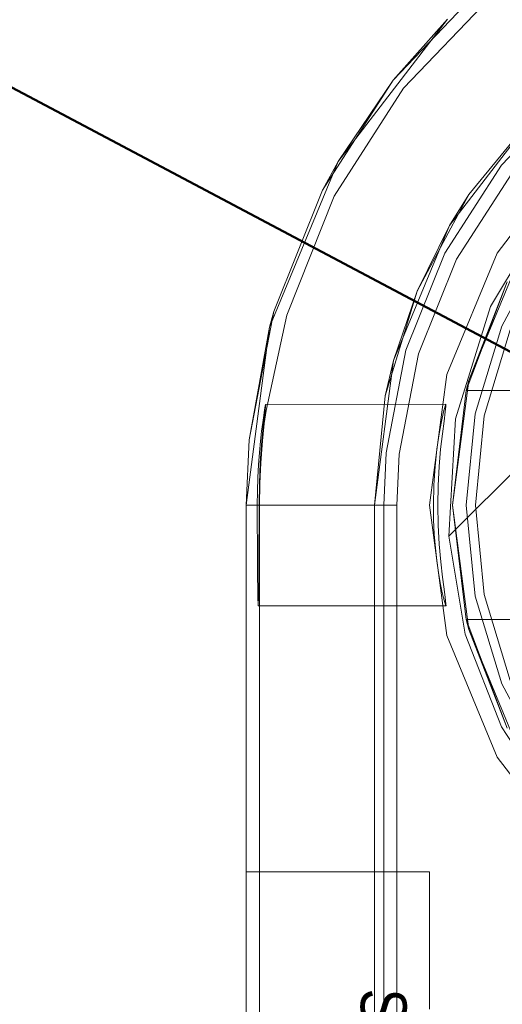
# Model space of a CAD drawing. Extents: x -620 to 300, y 62 to 1112.
# Tile 80 of 226: x -158.104 to -157.999, y 270.553 to 270.768. Entities that reach past the tile are written whole.
import ezdxf

# ---------------------------------------------------------------- set-up
doc = ezdxf.new("R2010")
doc.units = 0
doc.layers.get('0').update_dxf_attribs({"lineweight": 13})
doc.layers.add('AM_6', color=2, linetype='Continuous', lineweight=35, true_color=0xffff00)
doc.layers.add('ConnectionPoints', color=7, linetype='Continuous', lineweight=50)
doc.styles.get("Standard").update_dxf_attribs({"font": 'ARIALN.TTF'})

# ---------------------------------------------------------------- blocks, each defined once
blk = doc.blocks.new('Blockreferenz-A06CPVWWL0')
at = {"color": 251, "linetype": 'ByBlock', "lineweight": -2, "ltscale": 0.13, "true_color": 0x636363}
for p, q in [((-158.02039, 270.75305), (-158.00108, 270.77329)), ((-158.01081, 270.76817), (-158.03465, 270.7371)), ((-158.01053, 270.65532), (-157.89796, 270.76789)), ((-158.01053, 270.65532), (-157.89796, 270.76789)), ((-158.03551, 270.72952), (-158.02039, 270.75305)), ((-157.98252, 270.73989), (-158.00001, 270.7171)), ((-158.03465, 270.7371), (-158.04963, 270.70093)), ((-158.00884, 270.71577), (-157.9968, 270.7345)), ((-158.0459, 270.70355), (-158.03551, 270.72952)), ((-158.00147, 270.70546), (-157.98822, 270.72743)), ((-158.00001, 270.7171), (-158.01099, 270.69057)), ((-158.01712, 270.6951), (-158.00884, 270.71577)), ((-158.00906, 270.68094), (-158.00147, 270.70546)), ((-158.05041, 270.68274), (-158.0459, 270.70355)), ((-158.04963, 270.70093), (-158.05474, 270.6621)), ((-158.02133, 270.67324), (-158.01712, 270.6951)), ((-158.01099, 270.69057), (-158.01474, 270.6621)), ((-158.05072, 270.68288), (-158.05058, 270.68367)), ((-158.05051, 270.6836), (-158.0506, 270.68277)), ((-158.05058, 270.68367), (-158.05049, 270.68406)), ((-158.05047, 270.68404), (-158.05051, 270.6836)), ((-158.01116, 270.6841), (-158.05049, 270.68406)), ((-158.05049, 270.68406), (-158.05047, 270.68404)), ((-158.01169, 270.68242), (-158.01135, 270.68367)), ((-158.01135, 270.68367), (-158.01116, 270.6841)), ((-158.0113, 270.68244), (-158.01115, 270.68369)), ((-158.01115, 270.68369), (-158.01116, 270.6841)), ((-158.05113, 270.68014), (-158.05091, 270.68169)), ((-158.05075, 270.68154), (-158.05093, 270.67995)), ((-158.05091, 270.68169), (-158.05072, 270.68288)), ((-158.05078, 270.67993), (-158.05041, 270.68274)), ((-158.0506, 270.68277), (-158.05075, 270.68154)), ((-158.01214, 270.68038), (-158.01169, 270.68242)), ((-158.01158, 270.6804), (-158.0113, 270.68244)), ((-158.05137, 270.67825), (-158.05113, 270.68014)), ((-158.05093, 270.67995), (-158.05131, 270.67611)), ((-158.05119, 270.67609), (-158.05078, 270.67993)), ((-158.01264, 270.67766), (-158.01214, 270.68038)), ((-158.01194, 270.67767), (-158.01158, 270.6804)), ((-158.01053, 270.65532), (-158.00906, 270.68094)), ((-158.05161, 270.67604), (-158.05137, 270.67825)), ((-158.01313, 270.67434), (-158.01264, 270.67766)), ((-158.01231, 270.67433), (-158.01194, 270.67767)), ((-158.05184, 270.67359), (-158.05161, 270.67604)), ((-158.05157, 270.67134), (-158.05119, 270.67609)), ((-158.05131, 270.67611), (-158.05153, 270.67329)), ((-158.05204, 270.67092), (-158.05184, 270.67359)), ((-158.05153, 270.67329), (-158.05166, 270.67135)), ((-158.02186, 270.6621), (-158.02133, 270.67324)), ((-158.01353, 270.67054), (-158.01313, 270.67434)), ((-158.01263, 270.67053), (-158.01231, 270.67433)), ((-158.05219, 270.66809), (-158.05204, 270.67092)), ((-158.05166, 270.67135), (-158.05186, 270.66684)), ((-158.05178, 270.66684), (-158.05157, 270.67134)), ((-158.0138, 270.66642), (-158.01353, 270.67054)), ((-158.01284, 270.6664), (-158.01263, 270.67053)), ((-158.05228, 270.66513), (-158.05219, 270.66809)), ((-158.05186, 270.66684), (-158.05193, 270.6621)), ((-158.05186, 270.6621), (-158.05178, 270.66684)), ((-158.0139, 270.66211), (-158.0138, 270.66642)), ((-158.01292, 270.6621), (-158.01284, 270.6664)), ((-158.05232, 270.6621), (-158.05228, 270.66513)), ((-158.05474, 270.6621), (-158.05232, 270.6621)), ((-158.05474, 270.6621), (-158.05474, 267.3621)), ((-158.05232, 270.6621), (-158.05231, 270.65781)), ((-158.05193, 270.6621), (-158.05194, 270.65781)), ((-158.05193, 270.6621), (-158.05186, 270.6621)), ((-158.05186, 270.6621), (-158.05135, 270.6621)), ((-158.05186, 270.6621), (-158.05186, 270.65781)), ((-158.05135, 270.6621), (-158.04984, 270.6621)), ((-158.04984, 270.6621), (-158.04737, 270.6621)), ((-158.04737, 270.6621), (-158.04403, 270.6621)), ((-158.04403, 270.6621), (-158.03994, 270.6621)), ((-158.03994, 270.6621), (-158.03523, 270.6621)), ((-158.03523, 270.6621), (-158.03007, 270.6621)), ((-158.03007, 270.6621), (-158.02463, 270.6621)), ((-158.02463, 270.6621), (-158.02186, 270.6621)), ((-158.02186, 270.6621), (-158.02186, 267.3621)), ((-158.01474, 270.6621), (-158.01099, 270.63363)), ((-158.01384, 270.65888), (-158.0139, 270.66211)), ((-158.01284, 270.65775), (-158.01292, 270.6621)), ((-158.05231, 270.65781), (-158.0523, 270.65369)), ((-158.05194, 270.65781), (-158.05195, 270.65369)), ((-158.05186, 270.65781), (-158.05186, 270.65369)), ((-158.01369, 270.65573), (-158.01384, 270.65888)), ((-158.01345, 270.65272), (-158.01369, 270.65573)), ((-158.01262, 270.65357), (-158.01284, 270.65775)), ((-158.0523, 270.65369), (-158.05228, 270.64988)), ((-158.05195, 270.65369), (-158.05195, 270.65205)), ((-158.05186, 270.65369), (-158.05186, 270.64988)), ((-158.0123, 270.64973), (-158.01262, 270.65357)), ((-158.00693, 270.63392), (-158.01053, 270.65532)), ((-158.01053, 270.65532), (-158.01053, 270.65532)), ((-158.00693, 270.63392), (-158.01053, 270.65532)), ((-158.05195, 270.65205), (-158.05197, 270.64988)), ((-158.01313, 270.64992), (-158.01345, 270.65272)), ((-158.05228, 270.64988), (-158.05226, 270.64655)), ((-158.05197, 270.64988), (-158.05199, 270.64655)), ((-158.05186, 270.64988), (-158.05186, 270.64655)), ((-158.01278, 270.64739), (-158.01313, 270.64992)), ((-158.01192, 270.64636), (-158.0123, 270.64973)), ((-158.0124, 270.64517), (-158.01278, 270.64739)), ((-158.05226, 270.64655), (-158.05223, 270.64381)), ((-158.05199, 270.64655), (-158.05202, 270.64381)), ((-158.05186, 270.64655), (-158.05186, 270.64381)), ((-158.01203, 270.64331), (-158.0124, 270.64517)), ((-158.01165, 270.64428), (-158.01192, 270.64636)), ((-158.05223, 270.64381), (-158.0522, 270.64178)), ((-158.05202, 270.64381), (-158.05205, 270.64178)), ((-158.05186, 270.64381), (-158.05186, 270.64178)), ((-158.0117, 270.64184), (-158.01203, 270.64331)), ((-158.01141, 270.64259), (-158.01165, 270.64428)), ((-158.0522, 270.64178), (-158.05216, 270.64053)), ((-158.05205, 270.64178), (-158.05209, 270.64053)), ((-158.05186, 270.64178), (-158.05186, 267.3841)), ((-158.01143, 270.64081), (-158.0117, 270.64184)), ((-158.01124, 270.64023), (-158.01143, 270.64081)), ((-158.01124, 270.64131), (-158.01141, 270.64259)), ((-158.01115, 270.64049), (-158.01124, 270.64131)), ((-158.05216, 270.64053), (-158.05212, 270.6401)), ((-158.05209, 270.64053), (-158.05212, 270.6401)), ((-158.05212, 270.6401), (-158.01114, 270.64012)), ((-158.01114, 270.64012), (-158.01124, 270.64023)), ((-158.01114, 270.64012), (-158.01115, 270.64049)), ((-158.01099, 270.63363), (-158.00001, 270.6071)), ((-157.99904, 270.6137), (-158.00693, 270.63392)), ((-157.99904, 270.6137), (-158.00693, 270.63392)), ((-157.98721, 270.59551), (-157.99904, 270.6137)), ((-157.98721, 270.59551), (-157.99904, 270.6137)), ((-158.00001, 270.6071), (-157.98252, 270.58432))]:
    blk.add_line(p, q, dxfattribs=at)
blk = doc.blocks.new('Blockreferenz-A06CPVX4L0')
at = {"color": 9, "linetype": 'ByBlock', "lineweight": -2, "ltscale": 0.13, "true_color": 0xc1c9c4}
for p, q in [((-158.02265, 270.75483), (-158.00297, 270.77547)), ((-158.01081, 270.76817), (-158.03465, 270.7371)), ((-158.01081, 270.76817), (-158.02265, 270.75483)), ((-158.03807, 270.73084), (-158.02265, 270.75483)), ((-158.02265, 270.75483), (-158.03465, 270.7371)), ((-157.99907, 270.73628), (-157.98333, 270.75279)), ((-158.0104, 270.7231), (-157.99101, 270.74837)), ((-157.99101, 270.74837), (-158.00618, 270.72988)), ((-158.03465, 270.7371), (-158.04963, 270.70093)), ((-158.03465, 270.7371), (-158.03807, 270.73084)), ((-158.0114, 270.71709), (-157.99907, 270.73628)), ((-158.03807, 270.73084), (-158.04867, 270.70436)), ((-158.01746, 270.70879), (-158.00618, 270.72988)), ((-158.00618, 270.72988), (-158.0104, 270.7231)), ((-158.02259, 270.69368), (-158.0104, 270.7231)), ((-158.0104, 270.7231), (-158.01746, 270.70879)), ((-157.98955, 270.71877), (-157.99898, 270.70114)), ((-157.99898, 270.70114), (-157.98955, 270.71877)), ((-158.01988, 270.69591), (-158.0114, 270.71709)), ((-158.0244, 270.68591), (-158.01746, 270.70879)), ((-158.01746, 270.70879), (-158.02259, 270.69368)), ((-158.05406, 270.67636), (-158.04867, 270.70436)), ((-158.04867, 270.70436), (-158.04963, 270.70093)), ((-158.04963, 270.70093), (-158.05474, 270.6621)), ((-158.04963, 270.70093), (-158.05406, 270.67636)), ((-157.99898, 270.70114), (-158.00478, 270.682)), ((-158.00478, 270.682), (-157.99898, 270.70114)), ((-157.99713, 270.70037), (-158.00282, 270.68161)), ((-158.0242, 270.67351), (-158.01988, 270.69591)), ((-158.02674, 270.6621), (-158.02259, 270.69368)), ((-158.02259, 270.69368), (-158.0244, 270.68591)), ((-158.0244, 270.68591), (-158.02674, 270.6621)), ((-158.00478, 270.682), (-158.00674, 270.6621)), ((-158.00674, 270.6621), (-158.00478, 270.682)), ((-158.00282, 270.68161), (-158.00474, 270.6621)), ((-158.05406, 270.67636), (-158.05474, 270.6621)), ((-158.05474, 270.6621), (-158.05406, 270.67636)), ((-158.02474, 270.6621), (-158.0242, 270.67351)), ((-158.05474, 270.6621), (-158.05474, 267.3621)), ((-158.05474, 270.6621), (-158.05423, 270.6621)), ((-158.05474, 267.3621), (-158.05474, 270.6621)), ((-158.05474, 270.6621), (-158.05474, 270.6621)), ((-158.05423, 270.6621), (-158.05272, 270.6621)), ((-158.05272, 270.6621), (-158.05025, 270.6621)), ((-158.05025, 270.6621), (-158.04691, 270.6621)), ((-158.04691, 270.6621), (-158.04282, 270.6621)), ((-158.04282, 270.6621), (-158.03812, 270.6621)), ((-158.03812, 270.6621), (-158.03295, 270.6621)), ((-158.03295, 270.6621), (-158.02751, 270.6621)), ((-158.02751, 270.6621), (-158.02474, 270.6621)), ((-158.02674, 267.3621), (-158.02674, 270.6621)), ((-158.02674, 270.6621), (-158.02674, 270.4861)), ((-158.02674, 270.6621), (-158.02674, 270.6621)), ((-158.02474, 269.3121), (-158.02474, 270.6621)), ((-158.00674, 270.6621), (-158.00478, 270.64221)), ((-158.00478, 270.64221), (-158.00674, 270.6621)), ((-158.00474, 270.6621), (-158.00282, 270.6426)), ((-158.00478, 270.64221), (-157.99898, 270.62307)), ((-157.99898, 270.62307), (-158.00478, 270.64221)), ((-158.00282, 270.6426), (-157.99713, 270.62384)), ((-157.99898, 270.62307), (-157.98955, 270.60544)), ((-157.98955, 270.60544), (-157.99898, 270.62307)), ((-158.05474, 270.5821), (-158.05474, 270.58108)), ((-158.01474, 270.5821), (-158.05474, 270.5821)), ((-158.05474, 270.5821), (-158.05474, 270.5821)), ((-158.01474, 270.5821), (-158.05474, 270.5821)), ((-158.05474, 270.58108), (-158.05474, 270.5821)), ((-158.05474, 270.58108), (-158.05474, 270.57809)), ((-158.05474, 270.57809), (-158.05474, 270.58108)), ((-158.01474, 270.58108), (-158.01474, 270.5821)), ((-158.01474, 270.58108), (-158.01474, 270.5821)), ((-158.01474, 270.5821), (-158.01474, 270.5821)), ((-158.01474, 270.57809), (-158.01474, 270.58108)), ((-158.01474, 270.57809), (-158.01474, 270.58108)), ((-158.05474, 270.57809), (-158.05474, 270.57332)), ((-158.05474, 270.57332), (-158.05474, 270.57809)), ((-158.01474, 270.57332), (-158.01474, 270.57809)), ((-158.01474, 270.57332), (-158.01474, 270.57809)), ((-158.05474, 270.57332), (-158.05474, 270.5671)), ((-158.05474, 270.5671), (-158.05474, 270.57332)), ((-158.01474, 270.5671), (-158.01474, 270.57332)), ((-158.01474, 270.5671), (-158.01474, 270.57332)), ((-158.05474, 270.5671), (-158.05474, 270.55987)), ((-158.05474, 270.55987), (-158.05474, 270.5671)), ((-158.01474, 270.55987), (-158.01474, 270.5671)), ((-158.01474, 270.55987), (-158.01474, 270.5671)), ((-158.05474, 270.55987), (-158.05474, 270.5521)), ((-158.05474, 270.5521), (-158.05474, 270.55987)), ((-158.01474, 270.5521), (-158.01474, 270.55987)), ((-158.01474, 270.5521), (-158.01474, 270.55987))]:
    blk.add_line(p, q, dxfattribs=at)
blk = doc.blocks.new('Blockreferenz-A06CPVXAL0')
at = {"color": 0, "linetype": 'ByBlock', "lineweight": -2, "ltscale": 0.13}
for p, q in [((-158.00617, 270.68928), (-157.99568, 270.7146)), ((-157.99568, 270.7146), (-158.00617, 270.68928)), ((-158.00672, 270.6871), (-157.99777, 270.71081)), ((-157.99777, 270.71081), (-158.00672, 270.6871)), ((-157.99777, 270.71081), (-158.00617, 270.68928)), ((-157.99777, 270.71081), (-158.00617, 270.68928)), ((-158.00974, 270.6621), (-158.00617, 270.68928)), ((-158.00617, 270.68928), (-158.00974, 270.6621)), ((-158.00617, 270.68928), (-158.00672, 270.6871)), ((-158.00617, 270.68928), (-158.00672, 270.6871)), ((-158.00672, 270.6871), (-158.00974, 270.6621)), ((-158.00672, 270.6871), (-157.97013, 270.6871)), ((-158.00672, 270.6871), (-158.00672, 270.6871)), ((-157.97013, 270.6871), (-158.00672, 270.6871)), ((-158.00617, 270.63493), (-158.00974, 270.6621)), ((-158.00974, 270.6621), (-158.00672, 270.6371)), ((-158.00974, 270.6621), (-158.00617, 270.63493)), ((-158.00672, 270.6371), (-158.00617, 270.63493)), ((-158.00672, 270.6371), (-158.00617, 270.63493)), ((-157.99777, 270.6134), (-158.00672, 270.6371)), ((-157.97013, 270.6371), (-158.00672, 270.6371)), ((-158.00672, 270.6371), (-158.00672, 270.6371)), ((-158.00672, 270.6371), (-157.99777, 270.6134)), ((-157.97013, 270.6371), (-158.00672, 270.6371)), ((-158.00617, 270.63493), (-157.99777, 270.6134)), ((-157.99568, 270.6096), (-158.00617, 270.63493)), ((-158.00617, 270.63493), (-157.99777, 270.6134)), ((-158.00617, 270.63493), (-157.99568, 270.6096))]:
    blk.add_line(p, q, dxfattribs=at)
at = {"layer": 'AM_6', "insert": (-158.01974, 270.55658), "char_height": 0.01, "attachment_point": 1, "rotation": 270}
blk.add_mtext('{\\fArial Narrow;Schraube_TK34mm-schwarz}', dxfattribs=at)
blk = doc.blocks.new('Bauteilbeschriftung-A06CPVXKL0')
at = {"color": 0, "linetype": 'ByBlock', "lineweight": -2, "ltscale": 0.5}
blk.add_line((-161.12276, 272.35383), (-157.89293, 270.64024), dxfattribs=at)

msp = doc.modelspace()

# ---------------------------------------------------------------- block references
at = {"ltscale": 0.13}
for name in ['Blockreferenz-A06CPVWWL0', 'Blockreferenz-A06CPVX4L0', 'Blockreferenz-A06CPVXAL0']:
    msp.add_blockref(name, (0, 0), dxfattribs=at)
at = {"layer": 'ConnectionPoints', "ltscale": 0.5}
msp.add_blockref('Bauteilbeschriftung-A06CPVXKL0', (0, 0), dxfattribs=at)

doc.saveas('drawing.dxf')
